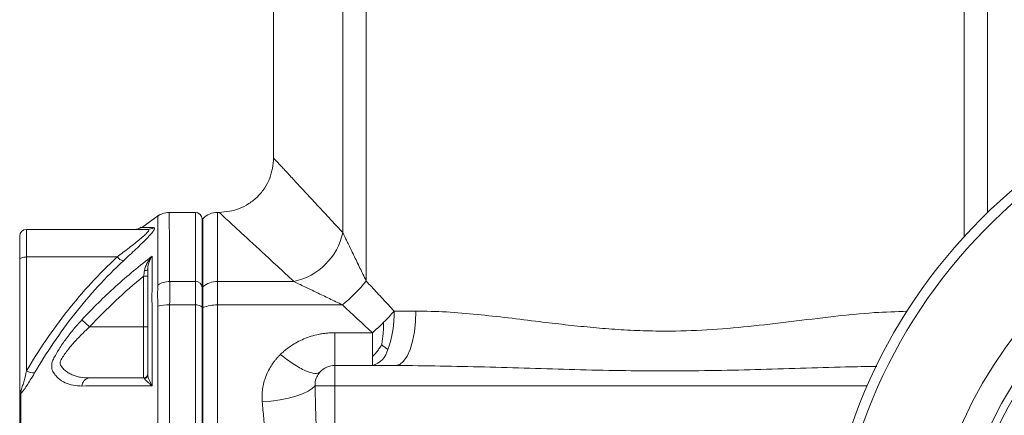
# Model space of a CAD drawing. Header units: millimetres. Extents: x 38 to 1003, y -143 to 975.
# Tile 22 of 29: x 702 to 847, y 793 to 851. Entities that reach past the tile are written whole.
import ezdxf

# ---------------------------------------------------------------- set-up
doc = ezdxf.new("R2010")
doc.units = ezdxf.units.MM

msp = doc.modelspace()

# ---------------------------------------------------------------- linework, layer by layer
at = {"color": 7, "linetype": 'Continuous', "lineweight": 15}
for p, q in [((739.76, 872.92), (739.76, 830.66)), ((749.92, 872.92), (749.92, 819.69)), ((753.36, 872.92), (753.36, 812.57)), ((722.92, 822.27), (720.34, 820.4)), ((728.26, 822.66), (724.41, 822.66)), ((729.38, 821.78), (729.26, 821.66)), ((729.26, 821.66), (729.26, 811.61)), ((731.76, 822.66), (731.51, 822.66)), ((703.46, 820.16), (703.46, 816.11)), ((721.26, 820.16), (703.46, 820.16)), ((702.46, 815.73), (702.46, 819.16)), ((702.46, 795.7), (702.46, 815.73)), ((703.46, 816.11), (703.46, 799.35)), ((716.76, 816.11), (703.46, 816.11)), ((720.66, 813.27), (721.26, 813.27)), ((720.66, 805.82), (720.66, 813.27)), ((724.49, 812.51), (728.26, 812.51)), ((728.26, 809.06), (728.26, 812.51)), ((729.38, 811.72), (729.26, 811.61)), ((729.26, 811.61), (729.26, 808.62)), ((729.38, 811.72), (729.38, 808.68)), ((731.51, 812.51), (731.51, 809.06)), ((742.73, 812.51), (731.51, 812.51)), ((724.49, 809.06), (728.26, 809.06)), ((728.26, 721.26), (728.26, 809.06)), ((729.38, 808.68), (729.26, 808.62)), ((729.26, 808.62), (729.26, 721.7)), ((729.38, 808.68), (729.38, 721.64)), ((749.85, 809.06), (731.51, 809.06)), ((731.51, 809.06), (731.51, 721.26)), ((712.73, 805.82), (711.6, 806.87)), ((712.73, 805.82), (720.66, 805.82)), ((720.66, 798.32), (720.66, 805.82)), ((720.66, 805.82), (721.26, 805.82)), ((748.76, 804.97), (748.76, 800.16)), ((748.76, 804.97), (754.26, 804.97)), ((757.72, 800.16), (748.76, 800.16)), ((748.76, 800.16), (748.76, 797.16)), ((746.58, 799.22), (746.45, 799)), ((745.85, 797.16), (748.76, 797.16)), ((748.76, 797.16), (748.76, 733.16))]:
    msp.add_line(p, q, dxfattribs=at)
at = {"color": 8, "linetype": 'Continuous', "lineweight": 15}
for p, q in [((841.16, 872.92), (841.16, 819.08)), ((844.61, 872.92), (844.61, 822.63)), ((728.26, 812.51), (728.26, 822.66)), ((729.38, 821.78), (729.38, 811.72)), ((731.51, 822.66), (731.51, 812.51)), ((748.76, 797.16), (826.94, 797.16))]:
    msp.add_line(p, q, dxfattribs=at)
at = {"color": 7, "linetype": 'Continuous', "lineweight": 15, "flags": 128}
for points in [[(703.46, 816.11), (703.27, 816.1), (703.08, 816.08), (702.91, 816.05), (702.76, 816), (702.63, 815.94), (702.54, 815.88), (702.48, 815.81), (702.46, 815.73)], [(720.79, 814.1), (720.89, 814.11), (720.98, 814.12), (721.06, 814.14), (721.13, 814.16), (721.19, 814.18), (721.23, 814.21), (721.25, 814.23), (721.26, 814.26)], [(728.26, 809.06), (728.46, 809.05), (728.65, 809.03), (728.82, 808.99), (728.97, 808.93), (729.09, 808.87), (729.19, 808.79), (729.24, 808.71), (729.26, 808.62)], [(757.45, 808.16), (757.85, 808.16), (758.24, 808.16), (758.64, 808.16), (759.04, 808.16), (759.44, 808.16), (759.84, 808.16), (760.25, 808.16), (760.65, 808.16)], [(760.65, 808.16), (760.59, 806.6), (760.43, 805.1), (760.15, 803.71), (759.79, 802.5), (759.35, 801.51), (758.84, 800.77), (758.29, 800.31), (757.72, 800.16)], [(738.09, 794.79), (739.42, 794.92), (740.71, 795.1), (741.93, 795.35), (743.04, 795.65), (744.01, 795.99), (744.82, 796.36), (745.44, 796.75), (745.85, 797.16)]]:
    msp.add_lwpolyline(points, dxfattribs=at)
at = {"color": 7, "linetype": 'Continuous', "lineweight": 15}
msp.add_circle((900.26, 765.16), 80, dxfattribs=at)
for centre, radius, start, end in [((900.26, 765.16), 78.5, 0, 265.9275), ((900.26, 765.16), 65, 0, 262.6388), ((728.26, 821.66), 1, 0, 90), ((731.51, 819.66), 3, 90, 135), ((703.46, 819.16), 1, 90, 180), ((719.36, 821.66), 1.5, 270.0765, 308.1435), ((721.26, 821.59), 1.43, 270.0722, 306.2189), ((740.8, 821.62), 9.31, 281.9313, 348.0687), ((900.26, 765.16), 61.1, 118.7357, 241.2643), ((900.26, 765.16), 60, 118.7357, 241.2643), ((718.09, 817.27), 1.77, 221.057, 257.1888), ((724.53, 809.24), 3.27, 90.7561, 123.3276), ((728.31, 811.55), 0.953, 3.2248, 92.8972), ((731.48, 809.33), 3.18, 89.5495, 131.2772), ((734.82, 827.6), 23.87, 309.0271, 320.9729), ((724.24, 803.22), 5.85, 87.5639, 104.9192), ((731.4, 803.61), 5.45, 88.9, 111.7129), ((741.6, 807.87), 15.86, 340.2191, 1.0512), ((753.53, 803.12), 3.05, 283.8816, 348.3843), ((748.76, 797.16), 3, 90, 136.698), ((704.43, 800.84), 1.78, 237.0057, 277.2514), ((712.9, 797.02), 1.31, 97.3016, 175.1998), ((720.66, 798.92), 0.6, 270, 0), ((720.68, 798.79), 0.582, 281.2096, 359.1418), ((701.74, 796.23), 0.922, 345.8398, 14.1602)]:
    msp.add_arc(centre, radius, start, end, dxfattribs=at)
for points, knots in [([(739.76, 830.66), (739.66, 829.65), (739.49, 828.1), (738.49, 826.24), (737.46, 824.96), (736.18, 823.93), (734.32, 822.93), (732.77, 822.77), (731.76, 822.66)], [0, 0, 0, 0, 0.2394568, 0.3683607, 0.5, 0.6316393, 0.7605432, 1, 1, 1, 1]), ([(724.41, 822.65), (724.09, 822.63), (723.5, 822.58), (723, 822.29), (722.77, 822.16)], [0, 0, 0, 0, 0.5526989, 1, 1, 1, 1]), ([(729.26, 811.61), (729.26, 813.14), (729.26, 816.21), (729.26, 819.33), (729.26, 821.14), (729.26, 821.87), (729.26, 821.66), (729.26, 821.66)], [0, 0, 0, 0, 0.249998, 0.499997, 0.749995, 0.999994, 1, 1, 1, 1]), ([(716.76, 816.11), (717.06, 816.34), (717.37, 816.57), (717.96, 817.02), (718.26, 817.25), (718.82, 817.69), (719.1, 817.9), (719.63, 818.32), (719.89, 818.52), (720.37, 818.92), (720.59, 819.11), (720.87, 819.36), (720.96, 819.45), (721.12, 819.6), (721.19, 819.68), (721.3, 819.81), (721.35, 819.87), (721.41, 819.97), (721.42, 820.02), (721.43, 820.09), (721.41, 820.12), (721.36, 820.15), (721.31, 820.16), (721.26, 820.16)], [0, 0, 0, 0, 0.125, 0.125, 0.25, 0.25, 0.375, 0.375, 0.5, 0.5, 0.625, 0.625, 0.6875, 0.6875, 0.75, 0.75, 0.8125, 0.8125, 0.875, 0.875, 0.9375, 0.9375, 1, 1, 1, 1]), ([(722.1, 820.44), (722.21, 820.44), (722.26, 820.4), (722.27, 820.29), (722.26, 820.24), (722.21, 820.12), (722.18, 820.06), (722.04, 819.84), (721.9, 819.66), (721.55, 819.27), (721.34, 819.05), (721, 818.69), (720.88, 818.57), (720.63, 818.32), (720.5, 818.2), (720.1, 817.81), (719.82, 817.54), (719.25, 816.99), (718.95, 816.71), (718.33, 816.14), (718.02, 815.84), (717.7, 815.55)], [0, 0, 0, 0, 0.125, 0.125, 0.1875, 0.1875, 0.25, 0.25, 0.375, 0.375, 0.5, 0.5, 0.5625, 0.5625, 0.625, 0.625, 0.75, 0.75, 0.875, 0.875, 1, 1, 1, 1]), ([(749.92, 819.69), (749.95, 819.63), (750.01, 819.49), (750.11, 819.28), (750.22, 819.06), (750.33, 818.84), (750.44, 818.6), (750.56, 818.35), (750.78, 817.91), (751.1, 817.25), (751.53, 816.36), (751.98, 815.43), (752.43, 814.51), (752.89, 813.55), (753.2, 812.91), (753.36, 812.57)], [0, 0, 0, 0, 0.033469, 0.06764, 0.102529, 0.138155, 0.174534, 0.211681, 0.24961, 0.368754, 0.499679, 0.619998, 0.749835, 0.868193, 1, 1, 1, 1]), ([(703.46, 799.35), (705.26, 802.41), (707.25, 805.35), (711.69, 810.98), (714.11, 813.64), (716.76, 816.11)], [0, 0, 0, 0, 0.5, 0.5, 1, 1, 1, 1]), ([(711.6, 806.87), (713.18, 808.58), (714.83, 810.21), (718.28, 813.34), (720.07, 814.83), (721.93, 816.23)], [0, 0, 0, 0, 0.5, 0.5, 1, 1, 1, 1]), ([(720.79, 814.1), (720.83, 814.32), (720.89, 814.52), (721.03, 814.91), (721.12, 815.1), (721.32, 815.45), (721.43, 815.62), (721.67, 815.94), (721.8, 816.09), (721.93, 816.23)], [0, 0, 0, 0, 0.25, 0.25, 0.5, 0.5, 0.75, 0.75, 1, 1, 1, 1]), ([(721.26, 814.26), (721.26, 814.47), (721.29, 814.66), (721.36, 815.02), (721.41, 815.2), (721.53, 815.52), (721.6, 815.68), (721.75, 815.97), (721.84, 816.1), (721.93, 816.23)], [0, 0, 0, 0, 0.25, 0.25, 0.5, 0.5, 0.75, 0.75, 1, 1, 1, 1]), ([(717.7, 815.55), (715.1, 813.12), (712.72, 810.51), (708.38, 804.98), (706.42, 802.08), (704.66, 799.07)], [0, 0, 0, 0, 0.5, 0.5, 1, 1, 1, 1]), ([(721.26, 798.78), (721.26, 800.63), (721.26, 802.46), (721.26, 805.17), (721.26, 806.07), (721.26, 807.18), (721.26, 807.4), (721.26, 807.74), (721.26, 807.85), (721.26, 808.06), (721.26, 808.17), (721.26, 808.68), (721.26, 809.06), (721.26, 809.57), (721.26, 809.74), (721.26, 810.03), (721.26, 810.16), (721.26, 810.39), (721.26, 810.49), (721.26, 810.7), (721.26, 811.22), (721.26, 811.72), (721.26, 812.87), (721.26, 813.6), (721.26, 814.26)], [0, 0, 0, 0, 0.25, 0.25, 0.375, 0.375, 0.40625, 0.40625, 0.421875, 0.421875, 0.4375, 0.4375, 0.5, 0.5, 0.53125, 0.53125, 0.5625, 0.5625, 0.59375, 0.59375, 0.625, 0.75, 0.75, 1, 1, 1, 1]), ([(720.66, 813.27), (719.25, 812.13), (717.89, 810.93), (715.24, 808.44), (713.97, 807.15), (712.73, 805.82)], [0, 0, 0, 0, 0.5, 0.5, 1, 1, 1, 1]), ([(721.92, 811.59), (721.91, 811.5), (721.91, 811.41), (721.9, 811.2), (721.9, 811.09), (721.89, 810.74), (721.89, 810.48), (721.89, 809.93), (721.89, 809.63), (721.9, 809.15), (721.9, 808.98), (721.91, 808.65), (721.91, 808.47), (721.92, 808.3)], [0, 0, 0, 0, 0.125, 0.125, 0.25, 0.25, 0.5, 0.5, 0.75, 0.75, 0.875, 0.875, 1, 1, 1, 1]), ([(722.74, 808.87), (722.73, 809.53), (722.73, 810.12), (722.72, 810.91), (722.73, 811.16), (722.73, 811.6), (722.73, 811.79), (722.74, 811.97)], [0, 0, 0, 0, 0.5, 0.5, 0.75, 0.75, 1, 1, 1, 1]), ([(722.74, 811.97), (722.74, 812), (722.74, 812.03), (722.74, 812.06), (722.74, 812.06), (722.74, 812.06), (722.74, 812.06)], [0, 0, 0, 0, 0.0002029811, 0.0002029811, 0.0002029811, 0.0002030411, 0.0002030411, 0.0002030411, 0.0002030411]), ([(724.49, 812.51), (724.5, 812.32), (724.51, 812.11), (724.52, 811.63), (724.52, 811.37), (724.52, 810.48), (724.51, 809.81), (724.49, 809.06)], [0, 0, 0, 0, 0.25, 0.25, 0.5, 0.5, 1, 1, 1, 1]), ([(729.26, 808.62), (729.26, 808.7), (729.26, 808.86), (729.26, 809.1), (729.26, 809.33), (729.26, 809.55), (729.26, 809.76), (729.26, 809.97), (729.26, 810.17), (729.26, 810.4), (729.26, 810.66), (729.26, 810.94), (729.26, 811.18), (729.26, 811.41), (729.26, 811.54), (729.26, 811.61)], [0, 0, 0, 0, 0.062894, 0.125462, 0.18781, 0.250046, 0.312277, 0.374613, 0.437161, 0.500027, 0.600401, 0.700144, 0.799697, 0.899502, 1, 1, 1, 1]), ([(742.73, 812.51), (743.22, 812.27), (743.76, 812.01), (744.89, 811.46), (745.49, 811.17), (746.7, 810.59), (747.32, 810.29), (748.57, 809.68), (749.21, 809.37), (749.85, 809.06)], [0, 0, 0, 0, 0.25, 0.25, 0.5, 0.5, 0.75, 0.75, 1, 1, 1, 1]), ([(753.36, 812.57), (753.63, 812.28), (754.17, 811.7), (754.98, 810.82), (755.8, 809.94), (756.62, 809.05), (757.17, 808.46), (757.45, 808.16)], [0, 0, 0, 0, 0.198267, 0.397399, 0.597398, 0.798265, 1, 1, 1, 1]), ([(722.74, 808.69), (722.74, 808.69), (722.74, 808.69), (722.74, 808.69), (722.74, 808.75), (722.74, 808.81), (722.74, 808.87)], [-0.0000000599, -0.0000000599, -0.0000000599, -0.0000000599, 0, 0, 0, 0.0002023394, 0.0002023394, 0.0002023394, 0.0002023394]), ([(722.74, 721.63), (722.74, 721.68), (722.74, 721.73), (722.74, 721.84), (722.74, 722), (722.74, 722.37), (722.74, 723.12), (722.74, 724.62), (722.74, 725.92), (722.75, 728.53), (722.75, 730.3), (722.75, 735.64), (722.76, 739.25), (722.76, 746.52), (722.77, 750.2), (722.77, 755.77), (722.77, 757.63), (722.77, 760.45), (722.78, 761.39), (722.78, 763.27), (722.78, 764.22), (722.78, 768.94), (722.77, 772.69), (722.77, 780.11), (722.76, 783.79), (722.76, 789.25), (722.76, 791.06), (722.75, 794.66), (722.75, 796.46), (722.75, 800.03), (722.75, 801.79), (722.74, 804.4), (722.74, 805.26), (722.74, 806.98), (722.74, 807.84), (722.74, 808.69)], [0, 0, 0, 0, 0.001953, 0.001953, 0.003906, 0.007813, 0.015625, 0.03125, 0.0625, 0.0625, 0.125, 0.125, 0.25, 0.25, 0.375, 0.375, 0.4375, 0.4375, 0.46875, 0.46875, 0.5, 0.5, 0.625, 0.625, 0.75, 0.75, 0.8125, 0.8125, 0.875, 0.875, 0.9375, 0.9375, 0.96875, 0.96875, 1, 1, 1, 1]), ([(724.49, 809.06), (724.48, 808.95), (724.49, 808.85), (724.49, 808.63), (724.49, 808.31), (724.48, 807.56), (724.48, 806.04), (724.48, 804.73), (724.47, 802.1), (724.47, 800.32), (724.46, 796.73), (724.46, 794.92), (724.45, 791.28), (724.45, 789.45), (724.43, 783.94), (724.43, 780.23), (724.41, 772.75), (724.41, 768.97), (724.41, 763.25), (724.41, 761.35), (724.41, 757.57), (724.42, 755.69), (724.43, 750.07), (724.43, 746.37), (724.45, 739.03), (724.46, 735.39), (724.47, 730), (724.47, 728.22), (724.48, 725.58), (724.48, 724.71), (724.48, 723.41), (724.48, 722.76), (724.49, 722.01), (724.49, 721.69), (724.49, 721.47), (724.48, 721.36), (724.49, 721.26)], [0, 0, 0, 0, 0.003906, 0.003906, 0.007813, 0.015625, 0.03125, 0.0625, 0.0625, 0.125, 0.125, 0.1875, 0.1875, 0.25, 0.25, 0.375, 0.375, 0.5, 0.5, 0.5625, 0.5625, 0.625, 0.625, 0.75, 0.75, 0.875, 0.875, 0.9375, 0.9375, 0.96875, 0.96875, 0.984375, 0.992187, 0.996094, 0.996094, 1, 1, 1, 1]), ([(729.26, 721.7), (729.26, 722), (729.26, 722.62), (729.26, 723.54), (729.26, 724.47), (729.26, 725.41), (729.26, 726.35), (729.26, 727.29), (729.26, 728.23), (729.26, 729.19), (729.26, 730.14), (729.26, 731.1), (729.26, 733.5), (729.26, 737.4), (729.26, 742.84), (729.26, 748.36), (729.26, 753.93), (729.26, 759.53), (729.26, 765.16), (729.26, 770.78), (729.26, 776.39), (729.26, 781.96), (729.26, 787.48), (729.26, 792.92), (729.26, 797.08), (729.26, 800.02), (729.26, 801.77), (729.26, 803.5), (729.26, 805.22), (729.26, 806.93), (729.26, 808.06), (729.26, 808.62)], [0, 0, 0, 0, 0.011374, 0.022743, 0.034108, 0.045469, 0.056828, 0.068187, 0.079546, 0.090907, 0.102271, 0.113639, 0.125012, 0.187508, 0.250008, 0.312504, 0.375005, 0.4375, 0.500001, 0.562496, 0.624997, 0.687492, 0.749993, 0.812488, 0.874989, 0.895834, 0.916665, 0.93749, 0.958316, 0.97915, 1, 1, 1, 1]), ([(707.32, 800.91), (707.55, 801.38), (707.83, 801.87), (708.29, 802.62), (708.45, 802.88), (708.79, 803.39), (708.97, 803.64), (709.52, 804.4), (709.91, 804.91), (710.73, 805.9), (711.16, 806.39), (711.6, 806.87)], [0, 0, 0, 0, 0.25, 0.25, 0.375, 0.375, 0.5, 0.5, 0.75, 0.75, 1, 1, 1, 1]), ([(712.73, 805.82), (712.27, 805.41), (711.82, 804.98), (710.97, 804.11), (710.56, 803.67), (709.98, 803), (709.79, 802.77), (709.43, 802.31), (709.27, 802.09), (708.95, 801.64), (708.8, 801.42), (708.6, 801.09), (708.53, 800.98), (708.44, 800.76), (708.41, 800.64), (708.41, 800.42), (708.43, 800.32), (708.49, 800.17), (708.51, 800.12), (708.58, 800.03), (708.61, 799.98), (708.78, 799.76), (708.93, 799.61), (709.24, 799.32), (709.42, 799.2), (709.77, 798.97), (709.96, 798.87), (710.35, 798.7), (710.55, 798.63), (710.96, 798.51), (711.17, 798.46), (711.82, 798.35), (712.27, 798.32), (712.73, 798.32)], [0, 0, 0, 0, 0.125, 0.125, 0.25, 0.25, 0.3125, 0.3125, 0.375, 0.375, 0.4375, 0.4375, 0.46875, 0.46875, 0.5, 0.5, 0.53125, 0.53125, 0.546875, 0.546875, 0.5625, 0.5625, 0.625, 0.625, 0.6875, 0.6875, 0.75, 0.75, 0.8125, 0.8125, 0.875, 0.875, 1, 1, 1, 1]), ([(740.76, 801.77), (740.84, 801.85), (741.01, 802.01), (741.26, 802.24), (741.52, 802.45), (741.78, 802.66), (742.05, 802.86), (742.52, 803.18), (743.22, 803.6), (744.2, 804.07), (745.25, 804.46), (746.19, 804.7), (746.96, 804.84), (747.55, 804.92), (748.15, 804.96), (748.55, 804.97), (748.76, 804.97)], [0, 0, 0, 0, 0.039945, 0.079335, 0.118203, 0.156583, 0.194508, 0.232014, 0.352369, 0.473299, 0.602037, 0.730595, 0.797819, 0.864343, 0.929891, 1, 1, 1, 1]), ([(754.26, 804.97), (754.26, 804.26), (754.26, 803.6), (754.26, 802.41), (754.26, 801.89), (754.26, 801.47)], [0, 0, 0, 0, 0.5, 0.5, 1, 1, 1, 1]), ([(738.09, 794.79), (738.08, 794.9), (738.07, 795.12), (738.06, 795.44), (738.06, 795.81), (738.08, 796.23), (738.16, 796.86), (738.31, 797.65), (738.61, 798.56), (739, 799.44), (739.42, 800.14), (739.79, 800.67), (740.09, 801.05), (740.41, 801.42), (740.64, 801.65), (740.76, 801.77)], [0, 0, 0, 0, 0.043048, 0.084466, 0.124296, 0.18596, 0.248646, 0.372992, 0.497737, 0.622554, 0.748029, 0.811266, 0.873826, 0.934755, 1, 1, 1, 1]), ([(740.76, 801.77), (741.37, 801.27), (742.02, 800.79), (743.28, 799.97), (743.9, 799.62), (744.98, 799.15), (745.45, 799.01), (746.17, 798.97), (746.43, 799.05), (746.58, 799.22)], [0, 0, 0, 0, 0.25, 0.25, 0.5, 0.5, 0.75, 0.75, 1, 1, 1, 1]), ([(754.26, 801.47), (754.26, 801.05), (754.26, 800.72), (754.26, 800.27), (754.26, 800.16), (754.26, 800.16)], [0, 0, 0, 0, 0.5, 0.5, 1, 1, 1, 1]), ([(707.32, 799.27), (707.27, 799.41), (707.23, 799.54), (707.18, 799.81), (707.16, 799.95), (707.16, 800.23), (707.17, 800.37), (707.23, 800.64), (707.27, 800.78), (707.32, 800.91)], [0, 0, 0, 0, 0.25, 0.25, 0.5, 0.5, 0.75, 0.75, 1, 1, 1, 1]), ([(702.64, 796.46), (702.67, 796.51), (702.69, 796.57), (702.74, 796.69), (702.76, 796.76), (702.82, 796.94), (702.86, 797.06), (702.97, 797.43), (703.04, 797.67), (703.24, 798.4), (703.35, 798.87), (703.46, 799.35)], [0, 0, 0, 0, 0.0625, 0.0625, 0.125, 0.125, 0.25, 0.25, 0.5, 0.5, 1, 1, 1, 1]), ([(704.66, 799.07), (704.41, 798.64), (704.14, 798.2), (703.72, 797.53), (703.58, 797.31), (703.36, 796.97), (703.29, 796.86), (703.17, 796.7), (703.14, 796.64), (703.08, 796.56), (703.06, 796.54), (703.02, 796.48), (703, 796.46), (702.98, 796.43)], [0, 0, 0, 0, 0.5, 0.5, 0.75, 0.75, 0.875, 0.875, 0.9375, 0.9375, 0.96875, 0.96875, 1, 1, 1, 1]), ([(711.6, 797.13), (711.16, 797.13), (710.73, 797.17), (709.92, 797.32), (709.53, 797.44), (708.79, 797.78), (708.44, 798), (707.98, 798.41), (707.83, 798.56), (707.63, 798.81), (707.57, 798.9), (707.44, 799.08), (707.38, 799.18), (707.32, 799.27)], [0, 0, 0, 0, 0.25, 0.25, 0.5, 0.5, 0.75, 0.75, 0.875, 0.875, 0.9375, 0.9375, 1, 1, 1, 1]), ([(712.73, 798.32), (713.97, 798.32), (715.24, 798.32), (717.89, 798.32), (719.25, 798.32), (720.66, 798.32)], [0, 0, 0, 0, 0.5, 0.5, 1, 1, 1, 1]), ([(721.26, 798.78), (721.26, 798.68), (721.29, 798.57), (721.36, 798.32), (721.41, 798.19), (721.53, 797.91), (721.6, 797.76), (721.75, 797.46), (721.84, 797.3), (721.93, 797.14)], [0, 0, 0, 0, 0.25, 0.25, 0.5, 0.5, 0.75, 0.75, 1, 1, 1, 1]), ([(746.4, 799), (746.38, 799), (746.35, 798.99), (746.3, 799.02), (746.27, 799.03)], [0, 0, 0, 0, 0.494361, 1, 1, 1, 1]), ([(721.93, 797.14), (720.08, 797.14), (718.28, 797.14), (714.83, 797.14), (713.18, 797.14), (711.6, 797.13)], [0, 0, 0, 0, 0.5, 0.5, 1, 1, 1, 1]), ([(720.79, 798.22), (720.83, 798.16), (720.89, 798.09), (721.04, 797.94), (721.12, 797.85), (721.32, 797.66), (721.43, 797.57), (721.67, 797.36), (721.8, 797.25), (721.93, 797.14)], [0, 0, 0, 0, 0.25, 0.25, 0.5, 0.5, 0.75, 0.75, 1, 1, 1, 1]), ([(745.85, 733.16), (745.88, 734.47), (745.91, 735.79), (745.98, 738.42), (746.02, 739.75), (746.14, 743.72), (746.23, 746.38), (746.38, 751.72), (746.45, 754.4), (746.54, 759.77), (746.57, 762.46), (746.57, 767.85), (746.54, 770.55), (746.45, 775.92), (746.38, 778.6), (746.23, 783.94), (746.14, 786.6), (746.02, 790.57), (745.98, 791.89), (745.91, 794.53), (745.88, 795.85), (745.85, 797.16)], [0, 0, 0, 0, 0.0625, 0.0625, 0.125, 0.125, 0.25, 0.25, 0.375, 0.375, 0.5, 0.5, 0.625, 0.625, 0.75, 0.75, 0.875, 0.875, 0.9375, 0.9375, 1, 1, 1, 1]), ([(702.64, 796.46), (702.58, 796.34), (702.53, 796.22), (702.48, 795.96), (702.46, 795.83), (702.46, 795.7)], [0, 0, 0, 0, 0.5, 0.5, 1, 1, 1, 1]), ([(702.64, 796.01), (702.62, 795.99), (702.6, 795.97), (702.58, 795.95), (702.58, 795.95), (702.57, 795.93), (702.56, 795.93), (702.53, 795.9), (702.52, 795.87), (702.48, 795.8), (702.46, 795.75), (702.46, 795.7)], [0, 0, 0, 0, 0.125, 0.125, 0.1875, 0.1875, 0.25, 0.25, 0.5, 0.5, 1, 1, 1, 1]), ([(702.46, 735.49), (702.46, 736.69), (702.46, 737.92), (702.46, 740.38), (702.46, 741.62), (702.46, 745.37), (702.46, 747.89), (702.46, 752.97), (702.46, 755.52), (702.46, 759.39), (702.46, 760.68), (702.46, 763.27), (702.46, 764.58), (702.46, 768.49), (702.46, 771.08), (702.46, 776.22), (702.46, 778.77), (702.46, 782.57), (702.46, 783.83), (702.46, 786.35), (702.46, 787.6), (702.46, 790.09), (702.46, 791.32), (702.46, 793.16), (702.46, 793.77), (702.46, 794.52), (702.46, 794.68), (702.46, 794.9), (702.46, 794.98), (702.46, 795.12), (702.46, 795.18), (702.46, 795.3), (702.46, 795.36), (702.46, 795.45), (702.46, 795.49), (702.46, 795.58), (702.46, 795.64), (702.46, 795.7)], [0, 0, 0, 0, 0.0625, 0.0625, 0.125, 0.125, 0.25, 0.25, 0.375, 0.375, 0.4375, 0.4375, 0.5, 0.5, 0.625, 0.625, 0.75, 0.75, 0.8125, 0.8125, 0.875, 0.875, 0.9375, 0.9375, 0.96875, 0.96875, 0.976563, 0.976563, 0.980469, 0.980469, 0.984375, 0.984375, 0.988281, 0.988281, 0.992188, 0.992188, 1, 1, 1, 1]), ([(702.64, 796.01), (702.63, 795.91), (702.62, 795.78), (702.62, 795.48), (702.63, 795.31), (702.64, 795.12)], [0, 0, 0, 0, 0.5, 0.5, 1, 1, 1, 1]), ([(702.64, 795.12), (702.64, 792.74), (702.64, 790.32), (702.63, 785.39), (702.63, 782.91), (702.62, 775.41), (702.62, 770.34), (702.62, 760.05), (702.62, 754.98), (702.63, 747.49), (702.63, 745.01), (702.64, 740.08), (702.64, 737.65), (702.64, 735.27)], [0, 0, 0, 0, 0.125, 0.125, 0.25, 0.25, 0.5, 0.5, 0.75, 0.75, 0.875, 0.875, 1, 1, 1, 1]), ([(738.09, 735.53), (738.11, 735.82), (738.16, 736.42), (738.25, 737.32), (738.34, 738.24), (738.46, 739.44), (738.63, 740.97), (738.83, 742.64), (739.06, 744.52), (739.36, 746.98), (739.75, 750.23), (740.15, 753.95), (740.57, 758.91), (740.81, 765.16), (740.57, 771.41), (740.15, 776.37), (739.75, 780.09), (739.36, 783.34), (739.06, 785.79), (738.83, 787.67), (738.63, 789.34), (738.45, 790.99), (738.31, 792.38), (738.19, 793.6), (738.12, 794.4), (738.09, 794.79)], [0, 0, 0, 0, 0.015269, 0.030897, 0.046885, 0.063234, 0.092699, 0.126224, 0.149068, 0.188991, 0.251542, 0.313892, 0.376061, 0.500003, 0.623944, 0.686113, 0.748463, 0.811014, 0.850933, 0.873779, 0.907304, 0.936768, 0.958485, 0.979562, 1, 1, 1, 1])]:
    msp.add_open_spline(points, degree=3, knots=knots, dxfattribs=at)
at = {"color": 8, "linetype": 'Continuous', "lineweight": 15}
for points, knots in [([(739.76, 830.66), (739.76, 830.66), (739.77, 830.66), (739.78, 830.65), (739.79, 830.63), (739.82, 830.6), (739.85, 830.57), (739.89, 830.52), (739.93, 830.47), (739.99, 830.42), (740.05, 830.35), (740.11, 830.28), (740.19, 830.2), (740.27, 830.11), (740.36, 830.02), (740.53, 829.83), (740.82, 829.52), (741.28, 829.02), (741.83, 828.43), (742.66, 827.53), (743.89, 826.2), (745.34, 824.63), (746.64, 823.23), (747.5, 822.31), (748.21, 821.54), (748.76, 820.95), (749.32, 820.33), (749.72, 819.91), (749.92, 819.69)], [0, 0, 0, 0, 0.017792, 0.035588, 0.053391, 0.0712, 0.089019, 0.106848, 0.124688, 0.142542, 0.16041, 0.178295, 0.196197, 0.214118, 0.232059, 0.250022, 0.311866, 0.374112, 0.436815, 0.500029, 0.623636, 0.749991, 0.812086, 0.874993, 0.905526, 0.936536, 0.968026, 1, 1, 1, 1]), ([(722.74, 812.06), (722.74, 812.06), (722.74, 813.69), (722.75, 816.2), (722.76, 818.94), (722.77, 820.77), (722.77, 821.84), (722.78, 822.28), (722.78, 822.16), (722.78, 822.16)], [0, 0, 0, 0, 0.000001, 0.245916, 0.429409, 0.612901, 0.801775, 0.990645, 1, 1, 1, 1]), ([(724.41, 822.64), (724.41, 822.65), (724.41, 822.77), (724.42, 822.34), (724.43, 821.33), (724.45, 819.51), (724.46, 817.28), (724.48, 814.9), (724.48, 813.31), (724.49, 812.51)], [0, 0, 0, 0, 0.008297, 0.191384, 0.374472, 0.562878, 0.751285, 0.875444, 1, 1, 1, 1]), ([(731.76, 822.66), (731.76, 822.66), (732.01, 822.43), (733, 821.51), (733.74, 820.83), (735.64, 819.07), (736.81, 817.99), (738.84, 816.11), (739.56, 815.44), (741.08, 814.03), (741.89, 813.29), (742.73, 812.51)], [0, 0, 0, 0, 0.25, 0.25, 0.5, 0.5, 0.75, 0.75, 0.875, 0.875, 1, 1, 1, 1]), ([(720.31, 820.44), (720.3, 820.44), (720.25, 820.44), (720.73, 820.44), (721.41, 820.44), (721.85, 820.44), (722.1, 820.44)], [0, 0, 0, 0, 0.204297, 0.618051, 0.786397, 1, 1, 1, 1]), ([(760.65, 808.16), (762.14, 808.13), (765.11, 808.07), (769.64, 807.67), (774.19, 807.17), (778.5, 806.63), (782.52, 806.15), (786.23, 805.76), (789.89, 805.45), (793.57, 805.25), (798.08, 805.17), (803.42, 805.34), (809.59, 805.87), (815.79, 806.61), (821.94, 807.36), (827.63, 807.97), (831.19, 808.07), (832.8, 808.12)], [0, 0, 0, 0, 0.064528, 0.128658, 0.192467, 0.255992, 0.308338, 0.35849, 0.408115, 0.457775, 0.507779, 0.59073, 0.673947, 0.759528, 0.846154, 0.930735, 1, 1, 1, 1]), ([(757.72, 800.16), (762.06, 800.1), (770.81, 799.98), (784, 799.5), (797.26, 799.28), (810.52, 799.49), (820.89, 799.9), (826.83, 799.99), (828.36, 800.01)], [0, 0, 0, 0, 0.184908, 0.372742, 0.55995, 0.74716, 0.934997, 1, 1, 1, 1]), ([(746.45, 799), (746.27, 798.76), (745.87, 798.22), (745.86, 797.54), (745.85, 797.16)], [0, 0, 0, 0, 0.433083, 1, 1, 1, 1])]:
    msp.add_open_spline(points, degree=3, knots=knots, dxfattribs=at)
at = {"color": 7, "linetype": 'Continuous', "lineweight": 15}
for points in [[(721.93, 816.23), (721.93, 814.91), (721.92, 813.36), (721.92, 811.59)], [(720.66, 813.27), (720.71, 813.55), (720.75, 813.83), (720.79, 814.1)], [(749.85, 809.06), (751.31, 807.71), (752.78, 806.34), (754.26, 804.97)], [(721.92, 808.3), (721.92, 804.67), (721.93, 800.95), (721.93, 797.14)], [(755.92, 806.5), (756.47, 807.04), (756.98, 807.61), (757.45, 808.16)], [(754.26, 804.97), (754.82, 805.44), (755.38, 805.96), (755.92, 806.5)], [(755.65, 803.21), (755.68, 803.46), (755.75, 803.98), (755.83, 804.72), (755.89, 805.48), (755.91, 806.11), (755.92, 806.5)], [(755.65, 803.21), (755.54, 803.03), (755.31, 802.69), (754.99, 802.25), (754.68, 801.87), (754.42, 801.62), (754.26, 801.47)], [(755.65, 803.21), (755.72, 803.14), (755.87, 803.01), (756.07, 802.84), (756.27, 802.68), (756.42, 802.57), (756.52, 802.5)], [(720.79, 798.22), (720.75, 798.29), (720.71, 798.32), (720.66, 798.32)], [(702.98, 796.43), (702.86, 796.28), (702.75, 796.13), (702.64, 796.01)]]:
    msp.add_open_spline(points, degree=3, dxfattribs=at)

doc.saveas('drawing.dxf')
